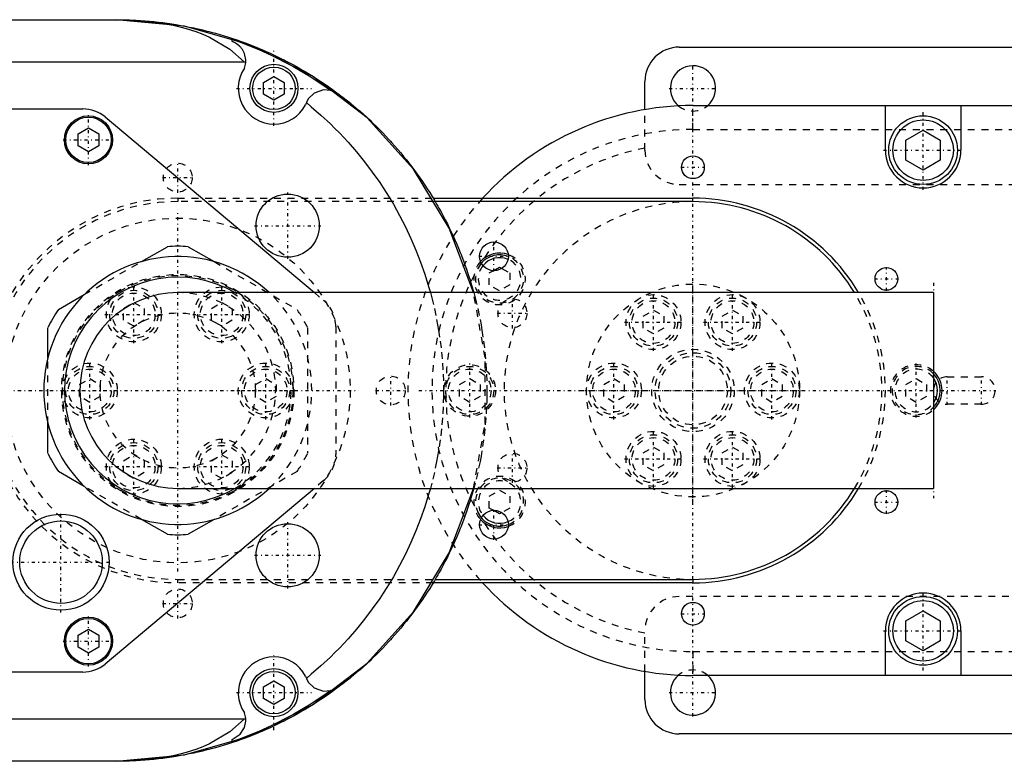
# Model space of a CAD drawing. Extents: x -212 to 209, y -54 to 54.
# Tile 3 of 4: x -98 to 45, y -54 to 54. Entities that reach past the tile are written whole.
import ezdxf

# ---------------------------------------------------------------- set-up
doc = ezdxf.new("R2010")
doc.units = 0
doc.linetypes.add('CENTER', pattern=[1.5, 0.45, -0.5, 0.05, -0.5])
doc.linetypes.add('DASHED', pattern=[2, 1, -1])
for name, color, linetype in [('AM_0', 7, 'CONTINUOUS'), ('AM_3', 7, 'DASHED'), ('AM_7', 7, 'CENTER')]:
    doc.layers.add(name, color=color, linetype=linetype)

msp = doc.modelspace()

# ---------------------------------------------------------------- linework, layer by layer
at = {"layer": 'AM_0', "color": 7, "linetype": 'CONTINUOUS'}
for p, q in [((-145.1, 54), (-84, 54)), ((-67.1, 50.83), (-67.1, 51.14)), ((-2, 50), (126, 50)), ((-158.93, 47.86), (-65.33, 47.86)), ((-65.33, 47.86), (-65.11, 47.75)), ((-62.5, 44.87), (-61, 45.73)), ((-62.5, 43.13), (-62.5, 44.87)), ((-61, 45.73), (-59.5, 44.87)), ((-59.5, 44.87), (-59.5, 43.13)), ((-7, 40.91), (-7, 45)), ((-61, 42.27), (-62.5, 43.13)), ((-59.5, 43.13), (-61, 42.27)), ((-128, 41), (-88.8, 41)), ((0, 41.5), (170.5, 41.5)), ((28, 35), (28, 41.5)), ((39, 41.5), (39, 35)), ((-85.58, 39.83), (-55.12, 14.25)), ((-89.5, 37.37), (-88, 38.23)), ((-89.5, 35.63), (-89.5, 37.37)), ((-88, 38.23), (-86.5, 37.37)), ((-86.5, 37.37), (-86.5, 35.63)), ((31, 36.44), (33.5, 37.89)), ((33.5, 37.89), (36, 36.44)), ((31, 33.56), (31, 36.44)), ((36, 36.44), (36, 33.56)), ((-88, 34.77), (-89.5, 35.63)), ((-86.5, 35.63), (-88, 34.77)), ((33.5, 32.11), (31, 33.56)), ((36, 33.56), (33.5, 32.11)), ((-37.83, 28), (0, 28)), ((0, 27.5), (-37.53, 27.5)), ((0, 27.5), (0, 28)), ((-80.29, 18.77), (-76.52, 20.94)), ((-73.48, 20.94), (-69.71, 18.77)), ((-29.09, 17.44), (-28.15, 17.98)), ((-28.15, 17.98), (-27.81, 17.79)), ((-92.38, 11.79), (-88.61, 13.97)), ((35, 14.25), (-75, 14.25)), ((35, 14.25), (35, -14.25)), ((-93.9, 4.8), (-93.9, 9.15)), ((-93.9, -9.15), (-93.9, -4.8)), ((-88.61, -13.97), (-92.38, -11.79)), ((-55.12, -14.25), (-85.58, -39.83)), ((-75, -14.25), (35, -14.25)), ((-28.15, -17.98), (-29.09, -17.44)), ((-27.81, -17.79), (-28.15, -17.98)), ((-76.52, -20.94), (-80.29, -18.77)), ((-69.71, -18.77), (-73.48, -20.94)), ((0, -28), (-37.83, -28)), ((-37.53, -27.5), (0, -27.5)), ((0, -27.5), (0, -28)), ((31, -33.56), (33.5, -32.11)), ((33.5, -32.11), (36, -33.56)), ((31, -36.44), (31, -33.56)), ((36, -33.56), (36, -36.44)), ((-89.5, -35.63), (-88, -34.77)), ((-89.5, -37.37), (-89.5, -35.63)), ((-88, -34.77), (-86.5, -35.63)), ((-86.5, -35.63), (-86.5, -37.37)), ((28, -41.5), (28, -35)), ((39, -35), (39, -41.5)), ((33.5, -37.89), (31, -36.44)), ((36, -36.44), (33.5, -37.89)), ((-88, -38.23), (-89.5, -37.37)), ((-86.5, -37.37), (-88, -38.23)), ((-88.8, -41), (-128, -41)), ((-7, -45), (-7, -40.91)), ((170.5, -41.5), (0, -41.5)), ((-62.5, -43.13), (-61, -42.27)), ((-61, -42.27), (-59.5, -43.13)), ((-62.5, -44.87), (-62.5, -43.13)), ((-59.5, -43.13), (-59.5, -44.87)), ((-61, -45.73), (-62.5, -44.87)), ((-59.5, -44.87), (-61, -45.73)), ((-65.33, -47.86), (-158.93, -47.86)), ((-65.11, -47.75), (-65.33, -47.86)), ((126, -50), (-2, -50)), ((-67.1, -51.14), (-67.1, -50.83)), ((-84, -54), (-145.1, -54))]:
    msp.add_line(p, q, dxfattribs=at)
for points in [[(-31.95, 14.25), (-35.48, 23.65), (-40.7, 32.23), (-47.41, 39.69), (-55.39, 45.79), (-64.36, 50.3), (-74.01, 53.07), (-84, 54)], [(-84, -54), (-74.01, -53.07), (-64.36, -50.3), (-55.39, -45.79), (-47.41, -39.69), (-40.7, -32.23), (-35.48, -23.65), (-31.95, -14.25)]]:
    msp.add_lwpolyline(points, dxfattribs=at)
for points in [[(-84.21, 54, 0), (-84.19, 54, 0), (-84.15, 54, 0), (-84.11, 54, 0), (-84.09, 54, 0), (-84.07, 54, 0), (-84.03, 54, 0), (-83.99, 54, 0), (-83.95, 54, 0), (-83.91, 54, 0), (-83.87, 54, 0), (-83.85, 54, 0), (-83.83, 54, 0), (-83.79, 54, 0), (-83.75, 54, 0), (-83.71, 54, 0), (-83.67, 54, 0), (-83.63, 54, 0), (-83.61, 54, 0), (-83.59, 54, 0), (-83.55, 54, 0), (-83.51, 54, 0), (-83.49, 54, 0), (-83.47, 53.99, 0), (-83.43, 53.99, 0), (-83.39, 53.99, 0), (-83.37, 53.99, 0), (-83.35, 53.99, 0), (-83.31, 53.99, 0), (-83.27, 53.99, 0), (-83.23, 53.99, 0), (-83.2, 53.99, 0), (-83.16, 53.99, 0), (-83.14, 53.99, 0), (-83.12, 53.99, 0), (-83.08, 53.99, 0), (-83.04, 53.99, 0), (-83, 53.99, 0), (-82.96, 53.99, 0), (-82.92, 53.98, 0), (-82.9, 53.98, 0), (-82.88, 53.98, 0), (-82.84, 53.98, 0), (-82.8, 53.98, 0), (-82.76, 53.98, 0), (-82.73, 53.98, 0), (-82.69, 53.98, 0), (-82.67, 53.98, 0), (-82.65, 53.98, 0), (-82.61, 53.98, 0), (-82.57, 53.97, 0), (-82.53, 53.97, 0), (-82.49, 53.97, 0), (-82.45, 53.97, 0), (-82.43, 53.97, 0), (-82.41, 53.97, 0), (-82.38, 53.97, 0), (-82.34, 53.97, 0), (-82.2, 53.96, 0), (-82.09, 53.96, 0), (-81.97, 53.95, 0), (-81.74, 53.94, 0), (-81.51, 53.93, 0), (-81.28, 53.92, 0), (-81.06, 53.9, 0), (-80.83, 53.89, 0), (-80.72, 53.88, 0), (-80.61, 53.87, 0), (-80.38, 53.85, 0), (-80.16, 53.84, 0), (-80.05, 53.83, 0), (-79.94, 53.82, 0), (-79.72, 53.8, 0), (-79.5, 53.77, 0), (-79.39, 53.76, 0), (-79.29, 53.75, 0), (-79.07, 53.73, 0), (-78.86, 53.7, 0), (-78.11, 53.61, 0), (-76.87, 53.42, 0), (-75.68, 53.19, 0), (-74.53, 52.92, 0), (-73.42, 52.61, 0), (-72.88, 52.44, 0), (-72.36, 52.27, 0), (-71.35, 51.88, 0), (-70.38, 51.47, 0), (-67.4, 49.71, 0), (-65.33, 47.86, 0)], [(-84, 54, 0), (-83.67, 54, 0), (-83.02, 53.99, 0), (-82.37, 53.98, 0), (-82.04, 53.96, 0), (-81.72, 53.95, 0), (-81.07, 53.92, 0), (-80.42, 53.88, 0), (-79.77, 53.83, 0), (-79.12, 53.78, 0), (-78.47, 53.72, 0), (-78.14, 53.68, 0), (-77.82, 53.65, 0), (-77.17, 53.57, 0), (-76.53, 53.48, 0), (-75.88, 53.39, 0), (-75.24, 53.28, 0), (-74.6, 53.17, 0), (-74.28, 53.12, 0), (-73.95, 53.06, 0), (-73.32, 52.93, 0), (-72.68, 52.8, 0), (-72.36, 52.73, 0), (-72.04, 52.66, 0), (-71.41, 52.51, 0), (-70.77, 52.35, 0), (-70.46, 52.27, 0), (-70.14, 52.19, 0), (-69.51, 52.02, 0), (-68.89, 51.84, 0), (-68.26, 51.66, 0), (-67.64, 51.46, 0), (-67.02, 51.26, 0), (-66.71, 51.16, 0), (-66.4, 51.05, 0), (-65.79, 50.84, 0), (-65.17, 50.61, 0), (-64.56, 50.38, 0), (-63.96, 50.14, 0), (-63.35, 49.9, 0), (-63.05, 49.77, 0), (-62.75, 49.64, 0), (-62.15, 49.38, 0), (-61.56, 49.12, 0), (-60.97, 48.84, 0), (-60.38, 48.56, 0), (-59.8, 48.27, 0), (-59.51, 48.13, 0), (-59.22, 47.98, 0), (-58.64, 47.67, 0), (-58.06, 47.36, 0), (-57.49, 47.05, 0), (-56.93, 46.72, 0), (-56.37, 46.39, 0), (-56.09, 46.23, 0), (-55.81, 46.06, 0), (-55.25, 45.71, 0), (-54.71, 45.36, 0), (-54.16, 45.01, 0), (-53.62, 44.64, 0), (-53.08, 44.27, 0), (-52.82, 44.09, 0), (-52.55, 43.9, 0), (-52.02, 43.51, 0), (-51.5, 43.12, 0), (-51.24, 42.93, 0), (-50.98, 42.73, 0), (-50.47, 42.33, 0), (-49.96, 41.92, 0), (-49.71, 41.71, 0), (-49.46, 41.51, 0), (-48.96, 41.09, 0), (-48.46, 40.66, 0), (-47.98, 40.23, 0), (-47.49, 39.79, 0), (-47.01, 39.35, 0), (-46.78, 39.12, 0), (-46.54, 38.9, 0), (-46.08, 38.44, 0), (-45.61, 37.98, 0), (-45.16, 37.51, 0), (-44.71, 37.04, 0), (-44.26, 36.57, 0), (-44.04, 36.33, 0), (-43.83, 36.08, 0), (-43.39, 35.6, 0), (-42.97, 35.1, 0), (-42.55, 34.61, 0), (-42.13, 34.1, 0), (-41.72, 33.59, 0), (-41.52, 33.34, 0), (-41.32, 33.08, 0), (-40.92, 32.56, 0), (-40.53, 32.04, 0), (-40.15, 31.51, 0), (-39.77, 30.98, 0), (-39.4, 30.45, 0), (-39.22, 30.18, 0), (-39.04, 29.91, 0), (-38.68, 29.36, 0), (-38.33, 28.81, 0), (-37.98, 28.26, 0), (-37.65, 27.7, 0), (-37.32, 27.14, 0), (-37.15, 26.86, 0), (-36.99, 26.57, 0), (-36.67, 26.01, 0), (-36.36, 25.43, 0), (-36.21, 25.14, 0), (-36.06, 24.85, 0), (-35.76, 24.27, 0), (-35.47, 23.69, 0), (-35.33, 23.4, 0), (-35.19, 23.1, 0), (-34.92, 22.51, 0), (-34.65, 21.92, 0), (-34.39, 21.32, 0), (-34.13, 20.72, 0), (-33.89, 20.12, 0), (-33.77, 19.81, 0), (-33.65, 19.51, 0), (-33.42, 18.9, 0), (-33.19, 18.29, 0), (-32.97, 17.67, 0), (-32.76, 17.06, 0), (-32.56, 16.44, 0), (-32.46, 16.13, 0), (-32.37, 15.82, 0), (-32.18, 15.19, 0), (-32, 14.56, 0), (-31.91, 14.25, 0)], [(-67.1, 51.14, 0), (-65.79, 50.68, 0), (-63.2, 49.65, 0), (-60.67, 48.49, 0), (-59.43, 47.86, 0)], [(-65.11, 47.75, 0), (-65.1, 48.16, 0), (-65.3, 49.08, 0), (-65.59, 49.65, 0), (-65.71, 49.81, 0), (-65.84, 49.98, 0), (-65.92, 50.06, 0), (-66.01, 50.15, 0), (-66.24, 50.36, 0), (-66.43, 50.49, 0), (-66.49, 50.53, 0), (-66.56, 50.57, 0), (-66.6, 50.6, 0), (-66.64, 50.62, 0), (-66.74, 50.68, 0), (-66.82, 50.71, 0), (-66.85, 50.73, 0), (-66.88, 50.74, 0), (-66.89, 50.75, 0), (-66.91, 50.75, 0), (-66.94, 50.76, 0), (-66.94, 50.77, 0), (-66.95, 50.77, 0), (-66.96, 50.77, 0), (-66.96, 50.78, 0), (-66.97, 50.78, 0), (-66.98, 50.78, 0), (-66.99, 50.79, 0), (-67, 50.79, 0), (-67.01, 50.8, 0), (-67.01, 50.8, 0), (-67.02, 50.8, 0), (-67.02, 50.8, 0), (-67.02, 50.8, 0), (-67.02, 50.8, 0), (-67.02, 50.8, 0), (-67.02, 50.8, 0), (-67.03, 50.8, 0), (-67.03, 50.8, 0), (-67.03, 50.8, 0), (-67.03, 50.8, 0), (-67.03, 50.8, 0), (-67.04, 50.81, 0), (-67.04, 50.81, 0), (-67.04, 50.81, 0), (-67.05, 50.81, 0), (-67.05, 50.81, 0), (-67.05, 50.81, 0), (-67.06, 50.81, 0), (-67.06, 50.81, 0), (-67.07, 50.82, 0), (-67.07, 50.82, 0), (-67.07, 50.82, 0), (-67.08, 50.82, 0), (-67.08, 50.82, 0), (-67.09, 50.82, 0), (-67.09, 50.83, 0), (-67.1, 50.83, 0), (-67.1, 50.83, 0)], [(-59.22, 47.75, 0), (-58.09, 47.14, 0), (-55.89, 45.84, 0), (-53.75, 44.43, 0), (-52.7, 43.69, 0)], [(-52.7, 43.69, 0), (-53.8, 43.79, 0), (-55.13, 43.32, 0), (-56, 42.45, 0), (-56.28, 41.92, 0)], [(-56.28, 41.92, 0), (-55.57, 41.32, 0), (-54.16, 40.1, 0), (-52.79, 38.83, 0), (-52.13, 38.17, 0), (-51.48, 37.51, 0), (-50.2, 36.14, 0), (-48.98, 34.74, 0), (-47.8, 33.29, 0), (-46.68, 31.8, 0), (-45.61, 30.27, 0), (-45.09, 29.5, 0), (-44.59, 28.71, 0), (-43.62, 27.12, 0), (-42.71, 25.49, 0), (-41.86, 23.83, 0), (-41.07, 22.14, 0), (-40.33, 20.43, 0), (-39.99, 19.56, 0), (-39.65, 18.69, 0), (-39.04, 16.93, 0), (-38.48, 15.15, 0), (-38.23, 14.25, 0)], [(-31.91, -14.25, 0), (-32, -14.56, 0), (-32.18, -15.19, 0), (-32.37, -15.82, 0), (-32.46, -16.13, 0), (-32.56, -16.44, 0), (-32.76, -17.06, 0), (-32.97, -17.67, 0), (-33.19, -18.29, 0), (-33.42, -18.9, 0), (-33.65, -19.51, 0), (-33.77, -19.81, 0), (-33.89, -20.12, 0), (-34.13, -20.72, 0), (-34.39, -21.32, 0), (-34.65, -21.92, 0), (-34.92, -22.51, 0), (-35.19, -23.1, 0), (-35.33, -23.4, 0), (-35.47, -23.69, 0), (-35.76, -24.27, 0), (-36.06, -24.85, 0), (-36.21, -25.14, 0), (-36.36, -25.43, 0), (-36.67, -26.01, 0), (-36.99, -26.57, 0), (-37.15, -26.86, 0), (-37.32, -27.14, 0), (-37.65, -27.7, 0), (-37.98, -28.26, 0), (-38.33, -28.81, 0), (-38.68, -29.36, 0), (-39.04, -29.91, 0), (-39.22, -30.18, 0), (-39.4, -30.45, 0), (-39.77, -30.98, 0), (-40.15, -31.51, 0), (-40.53, -32.04, 0), (-40.92, -32.56, 0), (-41.32, -33.08, 0), (-41.52, -33.34, 0), (-41.72, -33.59, 0), (-42.13, -34.1, 0), (-42.55, -34.61, 0), (-42.97, -35.1, 0), (-43.39, -35.6, 0), (-43.83, -36.08, 0), (-44.04, -36.33, 0), (-44.26, -36.57, 0), (-44.71, -37.04, 0), (-45.16, -37.51, 0), (-45.61, -37.98, 0), (-46.08, -38.44, 0), (-46.54, -38.9, 0), (-46.78, -39.12, 0), (-47.01, -39.35, 0), (-47.49, -39.79, 0), (-47.98, -40.23, 0), (-48.46, -40.66, 0), (-48.96, -41.09, 0), (-49.46, -41.51, 0), (-49.71, -41.71, 0), (-49.96, -41.92, 0), (-50.47, -42.33, 0), (-50.98, -42.73, 0), (-51.24, -42.93, 0), (-51.5, -43.12, 0), (-52.02, -43.51, 0), (-52.55, -43.9, 0), (-52.82, -44.09, 0), (-53.08, -44.27, 0), (-53.62, -44.64, 0), (-54.16, -45.01, 0), (-54.71, -45.36, 0), (-55.25, -45.71, 0), (-55.81, -46.06, 0), (-56.09, -46.23, 0), (-56.37, -46.39, 0), (-56.93, -46.72, 0), (-57.49, -47.05, 0), (-58.06, -47.36, 0), (-58.64, -47.67, 0), (-59.22, -47.98, 0), (-59.51, -48.13, 0), (-59.8, -48.27, 0), (-60.38, -48.56, 0), (-60.97, -48.84, 0), (-61.56, -49.12, 0), (-62.15, -49.38, 0), (-62.75, -49.64, 0), (-63.05, -49.77, 0), (-63.35, -49.9, 0), (-63.96, -50.14, 0), (-64.56, -50.38, 0), (-65.17, -50.61, 0), (-65.79, -50.84, 0), (-66.4, -51.05, 0), (-66.71, -51.16, 0), (-67.02, -51.26, 0), (-67.64, -51.46, 0), (-68.26, -51.66, 0), (-68.89, -51.84, 0), (-69.51, -52.02, 0), (-70.14, -52.19, 0), (-70.46, -52.27, 0), (-70.77, -52.35, 0), (-71.41, -52.51, 0), (-72.04, -52.66, 0), (-72.36, -52.73, 0), (-72.68, -52.8, 0), (-73.32, -52.93, 0), (-73.95, -53.06, 0), (-74.28, -53.12, 0), (-74.6, -53.17, 0), (-75.24, -53.28, 0), (-75.88, -53.39, 0), (-76.53, -53.48, 0), (-77.17, -53.57, 0), (-77.82, -53.65, 0), (-78.14, -53.68, 0), (-78.47, -53.72, 0), (-79.12, -53.78, 0), (-79.77, -53.83, 0), (-80.42, -53.88, 0), (-81.07, -53.92, 0), (-81.72, -53.95, 0), (-82.04, -53.96, 0), (-82.37, -53.98, 0), (-83.02, -53.99, 0), (-83.67, -54, 0), (-84, -54, 0)], [(-38.23, -14.25, 0), (-38.48, -15.15, 0), (-39.04, -16.93, 0), (-39.65, -18.69, 0), (-39.99, -19.56, 0), (-40.33, -20.43, 0), (-41.07, -22.14, 0), (-41.86, -23.83, 0), (-42.71, -25.49, 0), (-43.62, -27.12, 0), (-44.59, -28.71, 0), (-45.09, -29.5, 0), (-45.61, -30.27, 0), (-46.68, -31.8, 0), (-47.8, -33.29, 0), (-48.98, -34.74, 0), (-50.2, -36.14, 0), (-51.48, -37.51, 0), (-52.13, -38.17, 0), (-52.79, -38.83, 0), (-54.16, -40.1, 0), (-55.57, -41.32, 0), (-56.28, -41.92, 0)], [(-56.28, -41.92, 0), (-56, -42.45, 0), (-55.13, -43.32, 0), (-53.8, -43.79, 0), (-52.7, -43.69, 0)], [(-52.7, -43.69, 0), (-53.75, -44.43, 0), (-55.89, -45.84, 0), (-58.09, -47.14, 0), (-59.22, -47.75, 0)], [(-65.33, -47.86, 0), (-67.4, -49.71, 0), (-70.38, -51.47, 0), (-71.35, -51.88, 0), (-72.36, -52.27, 0), (-72.88, -52.44, 0), (-73.42, -52.61, 0), (-74.53, -52.92, 0), (-75.68, -53.19, 0), (-76.87, -53.42, 0), (-78.11, -53.61, 0), (-78.86, -53.7, 0), (-79.07, -53.73, 0), (-79.29, -53.75, 0), (-79.39, -53.76, 0), (-79.5, -53.77, 0), (-79.72, -53.8, 0), (-79.94, -53.82, 0), (-80.05, -53.83, 0), (-80.16, -53.84, 0), (-80.38, -53.85, 0), (-80.61, -53.87, 0), (-80.72, -53.88, 0), (-80.83, -53.89, 0), (-81.06, -53.9, 0), (-81.28, -53.92, 0), (-81.51, -53.93, 0), (-81.74, -53.94, 0), (-81.97, -53.95, 0), (-82.09, -53.96, 0), (-82.2, -53.96, 0), (-82.43, -53.97, 0), (-82.57, -53.97, 0), (-82.61, -53.98, 0), (-82.65, -53.98, 0), (-82.67, -53.98, 0), (-82.69, -53.98, 0), (-82.73, -53.98, 0), (-82.76, -53.98, 0), (-82.8, -53.98, 0), (-82.84, -53.98, 0), (-82.88, -53.98, 0), (-82.9, -53.98, 0), (-82.92, -53.98, 0), (-82.96, -53.99, 0), (-83, -53.99, 0), (-83.04, -53.99, 0), (-83.08, -53.99, 0), (-83.12, -53.99, 0), (-83.14, -53.99, 0), (-83.16, -53.99, 0), (-83.2, -53.99, 0), (-83.23, -53.99, 0), (-83.27, -53.99, 0), (-83.31, -53.99, 0), (-83.35, -53.99, 0), (-83.37, -53.99, 0), (-83.39, -53.99, 0), (-83.43, -53.99, 0), (-83.47, -53.99, 0), (-83.49, -54, 0), (-83.51, -54, 0), (-83.55, -54, 0), (-83.59, -54, 0), (-83.61, -54, 0), (-83.63, -54, 0), (-83.67, -54, 0), (-83.71, -54, 0), (-83.75, -54, 0), (-83.79, -54, 0), (-83.83, -54, 0), (-83.85, -54, 0), (-83.87, -54, 0), (-83.91, -54, 0), (-83.95, -54, 0), (-83.99, -54, 0), (-84.03, -54, 0), (-84.07, -54, 0), (-84.09, -54, 0), (-84.11, -54, 0), (-84.15, -54, 0), (-84.19, -54, 0), (-84.21, -54, 0)], [(-67.1, -50.83, 0), (-65.92, -50.06, 0), (-65.3, -49.08, 0), (-65.1, -48.16, 0), (-65.11, -47.75, 0)], [(-59.43, -47.86, 0), (-60.67, -48.49, 0), (-63.2, -49.65, 0), (-65.79, -50.68, 0), (-67.1, -51.14, 0)]]:
    msp.add_polyline3d(points, dxfattribs=at)
for centre, radius in [((-61, 44), 3.5), ((-61, 44), 3.1), ((-88, 36.5), 3.5), ((-88, 36.5), 3.3), ((33.5, 35), 5), ((33.5, 35), 4.4), ((0, 32.5), 1.65), ((-59, 24), 4.6), ((-28.97, 19.54), 2.1), ((28.15, 16.25), 1.65), ((28.15, -16.25), 1.65), ((-92, -25), 7), ((-28.97, -19.54), 2.1), ((-92, -25), 6), ((-59, -24), 4.6), ((33.5, -35), 5), ((0, -32.5), 1.65), ((33.5, -35), 4.4), ((-88, -36.5), 3.5), ((-88, -36.5), 3.3), ((-61, -44), 3.5), ((-61, -44), 3.1)]:
    msp.add_circle(centre, radius, dxfattribs=at)
for centre, radius, start, end in [((-2, 45), 5, 90, 180), ((-68.1, 48), 3, 339.0109, 355.1715), ((0, 44), 3.3, 310.7491, 230.6741), ((-61, 44), 5.2, 145.7654, 332.2946), ((-53.5, 40.8), 3, 158.14, 164.8828), ((-88.8, 36), 5, 49.9824, 90), ((0, 0), 41.5, 90, 137.5692), ((33.5, 35), 5.5, 180, 0), ((0, 0), 28, 30.5925, 90), ((0, 0), 27.5, 31.2104, 90), ((-75, 0), 21, 85.8419, 94.1581), ((-75, 0), 19.5, 46.9509, 313.0491), ((-28.15, 16.25), 3.75, 70.4229, 137.8888), ((-28.15, 16.25), 3.5, 68.7082, 139.6035), ((-28.15, 16.25), 3.1, 66.7295, 141.5822), ((-75, 0), 16.5, 59.7274, 300.2726), ((-75, 0), 14.25, 90, 270), ((-75, 0), 21, 145.8419, 154.1581), ((32.5, 0), 3.75, 311.8103, 48.1897), ((32.5, 0), 3.5, 315.5847, 44.4153), ((32.5, 0), 3.1, 323.7507, 36.2493), ((-75, 0), 21, 205.8419, 214.1581), ((0, 0), 28, 270, 329.4075), ((0, 0), 27.5, 270, 328.7896), ((-28.15, -16.25), 3.5, 220.3965, 291.2918), ((-28.15, -16.25), 3.1, 218.4178, 293.2705), ((-28.15, -16.25), 3.75, 222.1112, 289.5771), ((-75, 0), 21, 265.8419, 274.1581), ((0, 0), 41.5, 222.4308, 270), ((33.5, -35), 5.5, 0, 180), ((-88.8, -36), 5, 270, 310.0176), ((-61, -44), 5.2, 27.7054, 214.2346), ((0, -44), 3.3, 129.3259, 49.2509), ((-53.5, -40.8), 3, 195.1172, 201.86), ((-2, -45), 5, 180, 270), ((-68.1, -48), 3, 4.8285, 20.9891)]:
    msp.add_arc(centre, radius, start, end, dxfattribs=at)
at = {"layer": 'AM_3', "color": 6, "linetype": 'DASHED'}
for p, q in [((-7, 35), (-7, 40.91)), ((0, 38), (0, 41.5)), ((0, 38), (126.95, 38)), ((-2, 30), (126, 30)), ((-75, 28), (-75, 27.5)), ((-75, 28), (-37.83, 28)), ((-37.53, 27.5), (-75, 27.5)), ((-88.61, 13.97), (-80.29, 18.77)), ((-69.71, 18.77), (-57.62, 11.79)), ((-29.65, 17.12), (-29.09, 17.44)), ((-27.81, 17.79), (-26.65, 17.12)), ((-29.65, 15.38), (-29.65, 17.12)), ((-26.65, 17.12), (-26.65, 15.38)), ((-28.15, 14.52), (-29.65, 15.38)), ((-26.65, 15.38), (-28.15, 14.52)), ((-55.12, 14.25), (-53.78, 13.13)), ((-82.9, 11.95), (-81.4, 12.82)), ((-82.9, 10.22), (-82.9, 11.95)), ((-81.4, 12.82), (-79.9, 11.95)), ((-79.9, 11.95), (-79.9, 10.22)), ((-70.1, 11.95), (-68.6, 12.82)), ((-70.1, 10.22), (-70.1, 11.95)), ((-68.6, 12.82), (-67.1, 11.95)), ((-67.1, 11.95), (-67.1, 10.22)), ((-7.25, 10.83), (-5.75, 11.69)), ((-5.75, 11.69), (-4.25, 10.83)), ((4.25, 10.83), (5.75, 11.69)), ((5.75, 11.69), (7.25, 10.83)), ((-81.4, 9.35), (-82.9, 10.22)), ((-79.9, 10.22), (-81.4, 9.35)), ((-68.6, 9.35), (-70.1, 10.22)), ((-67.1, 10.22), (-68.6, 9.35)), ((-7.25, 9.09), (-7.25, 10.83)), ((-4.25, 10.83), (-4.25, 9.09)), ((4.25, 9.09), (4.25, 10.83)), ((7.25, 10.83), (7.25, 9.09)), ((-56.1, 9.15), (-56.1, -9.15)), ((-52, 9.3), (-52, -9.3)), ((-5.75, 8.23), (-7.25, 9.09)), ((-4.25, 9.09), (-5.75, 8.23)), ((5.75, 8.23), (4.25, 9.09)), ((7.25, 9.09), (5.75, 8.23)), ((-93.9, -4.8), (-93.9, 4.8)), ((-89.3, 0.87), (-87.8, 1.73)), ((-87.8, 1.73), (-86.3, 0.87)), ((-63.7, 0.87), (-62.2, 1.73)), ((-62.2, 1.73), (-60.7, 0.87)), ((-34, 0.87), (-32.5, 1.73)), ((-32.5, 1.73), (-31, 0.87)), ((-13, 0.87), (-11.5, 1.73)), ((-11.5, 1.73), (-10, 0.87)), ((10, 0.87), (11.5, 1.73)), ((11.5, 1.73), (13, 0.87)), ((31, 0.87), (32.5, 1.73)), ((32.5, 1.73), (34, 0.87)), ((37, 2), (42, 2)), ((-89.3, -0.87), (-89.3, 0.87)), ((-86.3, 0.87), (-86.3, -0.87)), ((-63.7, -0.87), (-63.7, 0.87)), ((-60.7, 0.87), (-60.7, -0.87)), ((-34, -0.87), (-34, 0.87)), ((-31, 0.87), (-31, -0.87)), ((-13, -0.87), (-13, 0.87)), ((-10, 0.87), (-10, -0.87)), ((10, -0.87), (10, 0.87)), ((13, 0.87), (13, -0.87)), ((31, -0.87), (31, 0.87)), ((34, 0.87), (34, -0.87)), ((-87.8, -1.73), (-89.3, -0.87)), ((-86.3, -0.87), (-87.8, -1.73)), ((-62.2, -1.73), (-63.7, -0.87)), ((-60.7, -0.87), (-62.2, -1.73)), ((-32.5, -1.73), (-34, -0.87)), ((-31, -0.87), (-32.5, -1.73)), ((-11.5, -1.73), (-13, -0.87)), ((-10, -0.87), (-11.5, -1.73)), ((11.5, -1.73), (10, -0.87)), ((13, -0.87), (11.5, -1.73)), ((32.5, -1.73), (31, -0.87)), ((34, -0.87), (32.5, -1.73)), ((42, -2), (37, -2)), ((-7.25, -9.09), (-5.75, -8.23)), ((-5.75, -8.23), (-4.25, -9.09)), ((4.25, -9.09), (5.75, -8.23)), ((5.75, -8.23), (7.25, -9.09)), ((-82.9, -10.22), (-81.4, -9.35)), ((-81.4, -9.35), (-79.9, -10.22)), ((-70.1, -10.22), (-68.6, -9.35)), ((-68.6, -9.35), (-67.1, -10.22)), ((-7.25, -10.83), (-7.25, -9.09)), ((-4.25, -9.09), (-4.25, -10.83)), ((4.25, -10.83), (4.25, -9.09)), ((7.25, -9.09), (7.25, -10.83)), ((-82.9, -11.95), (-82.9, -10.22)), ((-79.9, -10.22), (-79.9, -11.95)), ((-70.1, -11.95), (-70.1, -10.22)), ((-67.1, -10.22), (-67.1, -11.95)), ((-5.75, -11.69), (-7.25, -10.83)), ((-4.25, -10.83), (-5.75, -11.69)), ((5.75, -11.69), (4.25, -10.83)), ((7.25, -10.83), (5.75, -11.69)), ((-81.4, -12.82), (-82.9, -11.95)), ((-79.9, -11.95), (-81.4, -12.82)), ((-68.6, -12.82), (-70.1, -11.95)), ((-57.62, -11.79), (-69.71, -18.77)), ((-67.1, -11.95), (-68.6, -12.82)), ((-80.29, -18.77), (-88.61, -13.97)), ((-53.78, -13.13), (-55.12, -14.25)), ((-29.65, -15.38), (-28.15, -14.52)), ((-29.65, -17.12), (-29.65, -15.38)), ((-28.15, -14.52), (-26.65, -15.38)), ((-26.65, -15.38), (-26.65, -17.12)), ((-29.09, -17.44), (-29.65, -17.12)), ((-26.65, -17.12), (-27.81, -17.79)), ((-75, -28), (-75, -27.5)), ((-75, -27.5), (-37.53, -27.5)), ((-37.83, -28), (-75, -28)), ((126, -30), (-2, -30)), ((-7, -40.91), (-7, -35)), ((0, -38), (126.95, -38)), ((0, -38), (0, -41.5))]:
    msp.add_line(p, q, dxfattribs=at)
msp.add_lwpolyline([(-31.95, -14.25), (-30.25, -4.8), (-30.25, 4.8), (-31.95, 14.25)], dxfattribs=at)
for points in [[(-38.23, 14.25, 0), (-38.03, 13.48, 0), (-37.65, 11.92, 0), (-37.32, 10.35, 0), (-37.17, 9.56, 0), (-37.03, 8.77, 0), (-36.8, 7.19, 0), (-36.61, 5.6, 0), (-36.46, 4, 0), (-36.37, 2.4, 0), (-36.32, 0.8, 0), (-36.32, 0, 0), (-36.32, -0.8, 0), (-36.37, -2.4, 0), (-36.46, -4, 0), (-36.61, -5.6, 0), (-36.8, -7.19, 0), (-37.03, -8.77, 0), (-37.17, -9.56, 0), (-37.32, -10.35, 0), (-37.65, -11.92, 0), (-38.03, -13.48, 0), (-38.23, -14.25, 0)], [(-31.91, 14.25, 0), (-31.71, 13.48, 0), (-31.33, 11.92, 0), (-31, 10.35, 0), (-30.85, 9.56, 0), (-30.72, 8.77, 0), (-30.48, 7.19, 0), (-30.29, 5.6, 0), (-30.15, 4, 0), (-30.05, 2.4, 0), (-30.01, 0.8, 0), (-30, 0, 0), (-30.01, -0.8, 0), (-30.05, -2.4, 0), (-30.15, -4, 0), (-30.29, -5.6, 0), (-30.48, -7.19, 0), (-30.72, -8.77, 0), (-30.85, -9.56, 0), (-31, -10.35, 0), (-31.33, -11.92, 0), (-31.71, -13.48, 0), (-31.91, -14.25, 0)]]:
    msp.add_polyline3d(points, dxfattribs=at)
for centre, radius in [((-75, 31), 2.1), ((-75, 0), 25.1), ((-75, 0), 16.9), ((-75, 0), 16.75), ((-81.4, 11.09), 4), ((-81.4, 11.09), 3.5), ((-68.6, 11.09), 4), ((-68.6, 11.09), 3.5), ((0, 0), 15.5), ((0, 0), 15.5), ((-81.4, 11.09), 3.1), ((-68.6, 11.09), 3.1), ((-26.28, 11.25), 2.1), ((-5.75, 9.96), 4), ((-5.75, 9.96), 3.5), ((-5.75, 9.96), 3.1), ((5.75, 9.96), 4), ((5.75, 9.96), 3.5), ((5.75, 9.96), 3.1), ((-75, 0), 11.3), ((0, 0), 6), ((0, 0), 5.5), ((0, 0), 5), ((-87.8, 0), 4), ((-87.8, 0), 3.5), ((-87.8, 0), 3.1), ((-62.2, 0), 4), ((-62.2, 0), 3.5), ((-62.2, 0), 3.1), ((-32.5, 0), 3.75), ((-32.5, 0), 3.5), ((-32.5, 0), 3.1), ((-11.5, 0), 4), ((-11.5, 0), 3.5), ((-11.5, 0), 3.1), ((11.5, 0), 4), ((11.5, 0), 3.5), ((11.5, 0), 3.1), ((-44, 0), 2.1), ((-81.4, -11.09), 4), ((-68.6, -11.09), 4), ((-5.75, -9.96), 4), ((-5.75, -9.96), 3.5), ((-5.75, -9.96), 3.1), ((5.75, -9.96), 4), ((5.75, -9.96), 3.5), ((5.75, -9.96), 3.1), ((-81.4, -11.09), 3.5), ((-81.4, -11.09), 3.1), ((-68.6, -11.09), 3.5), ((-68.6, -11.09), 3.1), ((-26.28, -11.25), 2.1), ((-75, -31), 2.1)]:
    msp.add_circle(centre, radius, dxfattribs=at)
for centre, radius, start, end in [((0, 44), 3.3, 230.6741, 310.7491), ((0, 0), 38, 90, 270), ((0, 0), 36, 101.2123, 258.7877), ((-2, 35), 5, 180, 270), ((-75, 0), 28, 90, 270), ((-75, 0), 27.5, 90, 270), ((0, 0), 41.5, 137.5692, 222.4308), ((0, 0), 27.5, 90, 270), ((-28.15, 16.25), 3.75, 137.8888, 70.4229), ((-28.15, 16.25), 3.5, 139.6035, 68.7082), ((-28.15, 16.25), 3.1, 141.5822, 66.7295), ((-75, 0), 14.25, 270, 90), ((-75, 0), 16.5, 300.2726, 59.7274), ((-75, 0), 19.5, 313.0491, 46.9509), ((-57, 9.3), 5, 0, 49.9824), ((0, 0), 27.5, 328.7896, 31.2104), ((0, 0), 28, 329.4075, 30.5925), ((-75, 0), 21, 25.8419, 34.1581), ((32.5, 0), 3.75, 48.1897, 311.8103), ((32.5, 0), 3.5, 44.4153, 315.5847), ((32.5, 0), 3.1, 36.2493, 323.7507), ((37, 0), 2, 90, 270), ((42, 0), 2, 270, 90), ((-75, 0), 21, 325.8419, 334.1581), ((-57, -9.3), 5, 310.0176, 0), ((-28.15, -16.25), 3.75, 289.5771, 222.1112), ((-28.15, -16.25), 3.5, 291.2918, 220.3965), ((-28.15, -16.25), 3.1, 293.2705, 218.4178), ((-2, -35), 5, 90, 180), ((0, -44), 3.3, 49.2509, 129.3259)]:
    msp.add_arc(centre, radius, start, end, dxfattribs=at)
at = {"layer": 'AM_7', "color": 4, "linetype": 'CENTER'}
for p, q in [((-61, 38.54), (-61, 49.46)), ((0, 40.53), (0, 47.47)), ((-66.46, 44), (-55.54, 44)), ((-3.46, 44), (3.46, 44)), ((-88, 32.83), (-88, 40.17)), ((33.5, 29.23), (33.5, 40.77)), ((0, -39.9), (0, 39.9)), ((-91.67, 36.5), (-84.33, 36.5)), ((27.73, 35), (39.27, 35)), ((-75, 28.8), (-75, 33.2)), ((-1.73, 32.5), (1.73, 32.5)), ((-77.2, 31), (-72.8, 31)), ((-59, 19.17), (-59, 28.83)), ((-75, -26.36), (-75, 26.36)), ((-63.83, 24), (-54.17, 24)), ((-28.97, 17.33), (-28.97, 21.74)), ((-31.18, 19.54), (-26.77, 19.54)), ((28.15, 14.52), (28.15, 17.98)), ((0, -16.27), (0, 16.27)), ((26.41, 16.25), (29.88, 16.25)), ((-81.4, 6.89), (-81.4, 15.29)), ((-68.6, 6.89), (-68.6, 15.29)), ((35, 15.68), (35, -15.67)), ((-26.28, 9.04), (-26.28, 13.45)), ((-5.75, 5.76), (-5.75, 14.16)), ((5.75, 5.76), (5.75, 14.16)), ((-85.6, 11.09), (-77.2, 11.09)), ((-72.8, 11.09), (-64.4, 11.09)), ((-28.49, 11.25), (-24.08, 11.25)), ((-9.95, 9.96), (-1.55, 9.96)), ((1.55, 9.96), (9.95, 9.96)), ((-87.8, -4.2), (-87.8, 4.2)), ((-62.2, -4.2), (-62.2, 4.2)), ((-32.5, -3.94), (-32.5, 3.94)), ((-11.5, -4.2), (-11.5, 4.2)), ((11.5, -4.2), (11.5, 4.2)), ((32.5, -3.94), (32.5, 3.94)), ((-44, -2.2), (-44, 2.2)), ((37, -2.1), (37, 2.1)), ((42, -2.1), (42, 2.1)), ((-101.36, 0), (-48.65, 0)), ((-92, 0), (-83.6, 0)), ((-39.9, 0), (44.1, 0)), ((-16.27, 0), (16.27, 0)), ((-66.4, 0), (-58, 0)), ((-46.2, 0), (-41.8, 0)), ((-81.4, -15.29), (-81.4, -6.89)), ((-68.6, -15.29), (-68.6, -6.89)), ((-5.75, -14.16), (-5.75, -5.76)), ((5.75, -14.16), (5.75, -5.76)), ((-26.28, -13.45), (-26.28, -9.04)), ((-9.95, -9.96), (-1.55, -9.96)), ((1.55, -9.96), (9.95, -9.96)), ((-85.6, -11.09), (-77.2, -11.09)), ((-72.8, -11.09), (-64.4, -11.09)), ((-28.49, -11.25), (-24.08, -11.25)), ((28.15, -17.98), (28.15, -14.52)), ((26.41, -16.25), (29.88, -16.25)), ((-92, -32.35), (-92, -17.65)), ((-28.97, -21.74), (-28.97, -17.33)), ((-59, -28.83), (-59, -19.17)), ((-31.18, -19.54), (-26.77, -19.54)), ((-63.83, -24), (-54.17, -24)), ((-99.35, -25), (-84.65, -25)), ((-75, -33.2), (-75, -28.8)), ((33.5, -40.77), (33.5, -29.23)), ((-77.2, -31), (-72.8, -31)), ((-88, -40.17), (-88, -32.83)), ((-1.73, -32.5), (1.73, -32.5)), ((27.73, -35), (39.27, -35)), ((-91.67, -36.5), (-84.33, -36.5)), ((-61, -49.46), (-61, -38.54)), ((0, -47.46), (0, -40.54)), ((-66.46, -44), (-55.54, -44)), ((-3.46, -44), (3.46, -44))]:
    msp.add_line(p, q, dxfattribs=at)

doc.saveas('drawing.dxf')
